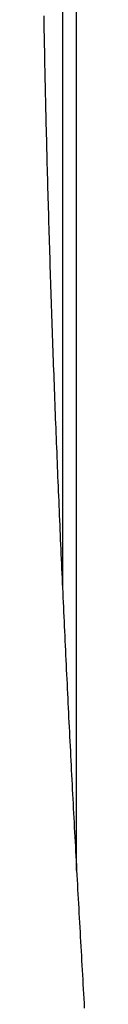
# Model space of a CAD drawing. Extents: x 637 to 3230, y 885 to 2745.
# Tile 106 of 151: x 3019.74 to 3020.98, y 1765.5 to 1795.6. Entities that reach past the tile are written whole.
import ezdxf

# ---------------------------------------------------------------- set-up
doc = ezdxf.new("R2010")
doc.units = 0
doc.layers.add('KF_GRAVIS_15_REAR', color=7, linetype='CONTINUOUS')

# ---------------------------------------------------------------- blocks, each defined once
blk = doc.blocks.new('KF_GRAVIS_15_REAR')
at = {"layer": 'KF_GRAVIS_15_REAR'}
for p, q in [((-0.69332, -483.51337), (-0.69332, -413.48664)), ((-1.12744, -422.16136), (-1.12744, -474.83872))]:
    blk.add_line(p, q, dxfattribs=at)
blk.add_polyline3d([(-1.7009, -457.384, 0), (-1.69816, -457.535, 0), (-1.69537, -457.687, 0), (-1.69253, -457.838, 0), (-1.68965, -457.989, 0), (-1.68673, -458.14, 0), (-1.68376, -458.292, 0), (-1.68075, -458.443, 0), (-1.6777, -458.594, 0), (-1.6746, -458.745, 0), (-1.67146, -458.896, 0), (-1.66828, -459.047, 0), (-1.66505, -459.198, 0), (-1.66179, -459.349, 0), (-1.65848, -459.5, 0), (-1.65512, -459.651, 0), (-1.65173, -459.802, 0), (-1.6483, -459.953, 0), (-1.64482, -460.104, 0), (-1.6413, -460.255, 0), (-1.63774, -460.405, 0), (-1.63414, -460.556, 0), (-1.6305, -460.707, 0), (-1.62682, -460.858, 0), (-1.6231, -461.008, 0), (-1.61934, -461.159, 0), (-1.61553, -461.31, 0), (-1.61169, -461.46, 0), (-1.60781, -461.611, 0), (-1.60389, -461.762, 0), (-1.59993, -461.912, 0), (-1.59593, -462.063, 0), (-1.59189, -462.213, 0), (-1.58782, -462.364, 0), (-1.5837, -462.514, 0), (-1.57955, -462.664, 0), (-1.57536, -462.815, 0), (-1.57113, -462.965, 0), (-1.56686, -463.115, 0), (-1.56256, -463.266, 0), (-1.55822, -463.416, 0), (-1.55384, -463.566, 0), (-1.54942, -463.716, 0), (-1.54497, -463.866, 0), (-1.54048, -464.016, 0), (-1.53596, -464.166, 0), (-1.53139, -464.317, 0), (-1.5268, -464.467, 0), (-1.52216, -464.616, 0), (-1.51749, -464.766, 0), (-1.51279, -464.916, 0), (-1.50805, -465.066, 0), (-1.50327, -465.216, 0), (-1.49846, -465.366, 0), (-1.49361, -465.516, 0), (-1.48873, -465.665, 0), (-1.48382, -465.815, 0), (-1.47887, -465.965, 0), (-1.47389, -466.114, 0), (-1.46887, -466.264, 0), (-1.46382, -466.413, 0), (-1.45874, -466.563, 0), (-1.45362, -466.712, 0), (-1.44847, -466.862, 0), (-1.44328, -467.011, 0), (-1.43807, -467.16, 0), (-1.43282, -467.309, 0), (-1.42754, -467.459, 0), (-1.42223, -467.608, 0), (-1.41688, -467.757, 0), (-1.4115, -467.906, 0), (-1.40609, -468.055, 0), (-1.40065, -468.204, 0), (-1.39518, -468.353, 0), (-1.38968, -468.502, 0), (-1.38415, -468.651, 0), (-1.37858, -468.8, 0), (-1.37299, -468.949, 0), (-1.36736, -469.098, 0), (-1.3617, -469.246, 0), (-1.35602, -469.395, 0), (-1.3503, -469.544, 0), (-1.34456, -469.692, 0), (-1.33878, -469.841, 0), (-1.33298, -469.989, 0), (-1.32715, -470.138, 0), (-1.32129, -470.286, 0), (-1.3154, -470.434, 0), (-1.30948, -470.583, 0), (-1.30353, -470.731, 0), (-1.29756, -470.879, 0), (-1.29155, -471.028, 0), (-1.28552, -471.176, 0), (-1.27946, -471.324, 0), (-1.27338, -471.472, 0), (-1.26726, -471.62, 0), (-1.26112, -471.768, 0), (-1.25495, -471.916, 0), (-1.24876, -472.064, 0), (-1.24254, -472.212, 0), (-1.23629, -472.36, 0), (-1.23001, -472.508, 0), (-1.22371, -472.656, 0), (-1.21738, -472.803, 0), (-1.21103, -472.951, 0), (-1.20464, -473.099, 0), (-1.19824, -473.246, 0), (-1.1918, -473.394, 0), (-1.18535, -473.542, 0), (-1.17886, -473.689, 0), (-1.17235, -473.837, 0), (-1.16582, -473.984, 0), (-1.15926, -474.132, 0), (-1.15268, -474.279, 0), (-1.14607, -474.426, 0), (-1.13943, -474.574, 0), (-1.13277, -474.721, 0), (-1.12609, -474.868, 0), (-1.11939, -475.016, 0), (-1.11266, -475.163, 0), (-1.1059, -475.31, 0), (-1.09912, -475.457, 0), (-1.09232, -475.604, 0), (-1.08549, -475.751, 0), (-1.07865, -475.898, 0), (-1.07177, -476.045, 0), (-1.06488, -476.192, 0), (-1.05796, -476.339, 0), (-1.05102, -476.486, 0), (-1.04406, -476.633, 0), (-1.03707, -476.78, 0), (-1.03006, -476.927, 0), (-1.02303, -477.074, 0), (-1.01598, -477.22, 0), (-1.00891, -477.367, 0), (-1.00181, -477.514, 0), (-0.99469, -477.661, 0), (-0.98755, -477.807, 0), (-0.98039, -477.954, 0), (-0.97321, -478.1, 0), (-0.96601, -478.247, 0), (-0.95879, -478.393, 0), (-0.95154, -478.54, 0), (-0.94428, -478.686, 0), (-0.93699, -478.833, 0), (-0.92969, -478.979, 0), (-0.92236, -479.126, 0), (-0.91502, -479.272, 0), (-0.90765, -479.418, 0), (-0.90026, -479.565, 0), (-0.89286, -479.711, 0), (-0.88543, -479.857, 0), (-0.87799, -480.003, 0), (-0.87053, -480.149, 0), (-0.86305, -480.296, 0), (-0.85554, -480.442, 0), (-0.84803, -480.588, 0), (-0.84049, -480.734, 0), (-0.83293, -480.88, 0), (-0.82535, -481.026, 0), (-0.81776, -481.172, 0), (-0.81015, -481.318, 0), (-0.80252, -481.464, 0), (-0.79487, -481.61, 0), (-0.7872, -481.756, 0), (-0.77952, -481.901, 0), (-0.77182, -482.047, 0), (-0.76409, -482.193, 0), (-0.75636, -482.339, 0), (-0.7486, -482.485, 0), (-0.74083, -482.63, 0), (-0.73304, -482.776, 0), (-0.72523, -482.922, 0), (-0.7174, -483.067, 0), (-0.70956, -483.213, 0), (-0.7017, -483.358, 0), (-0.69383, -483.504, 0), (-0.68594, -483.65, 0), (-0.67803, -483.795, 0), (-0.6701, -483.941, 0), (-0.66216, -484.086, 0), (-0.6542, -484.231, 0), (-0.64623, -484.377, 0), (-0.63823, -484.522, 0), (-0.63023, -484.668, 0), (-0.62221, -484.813, 0), (-0.61417, -484.958, 0), (-0.60611, -485.103, 0), (-0.59804, -485.249, 0), (-0.58996, -485.394, 0), (-0.58185, -485.539, 0), (-0.57374, -485.684, 0), (-0.56561, -485.829, 0), (-0.55746, -485.975, 0), (-0.5493, -486.12, 0), (-0.54112, -486.265, 0), (-0.53293, -486.41, 0), (-0.52472, -486.555, 0), (-0.5165, -486.7, 0), (-0.50826, -486.845, 0), (-0.50001, -486.99, 0), (-0.49175, -487.135, 0), (-0.48347, -487.28, 0), (-0.47517, -487.424, 0), (-0.46687, -487.569, 0), (-0.45854, -487.714, 0)], dxfattribs=at)

msp = doc.modelspace()

# ---------------------------------------------------------------- block references
at = {"layer": 'KF_GRAVIS_15_REAR'}
msp.add_blockref('KF_GRAVIS_15_REAR', (3021.439, 2253.101), dxfattribs=at)

doc.saveas('drawing.dxf')
